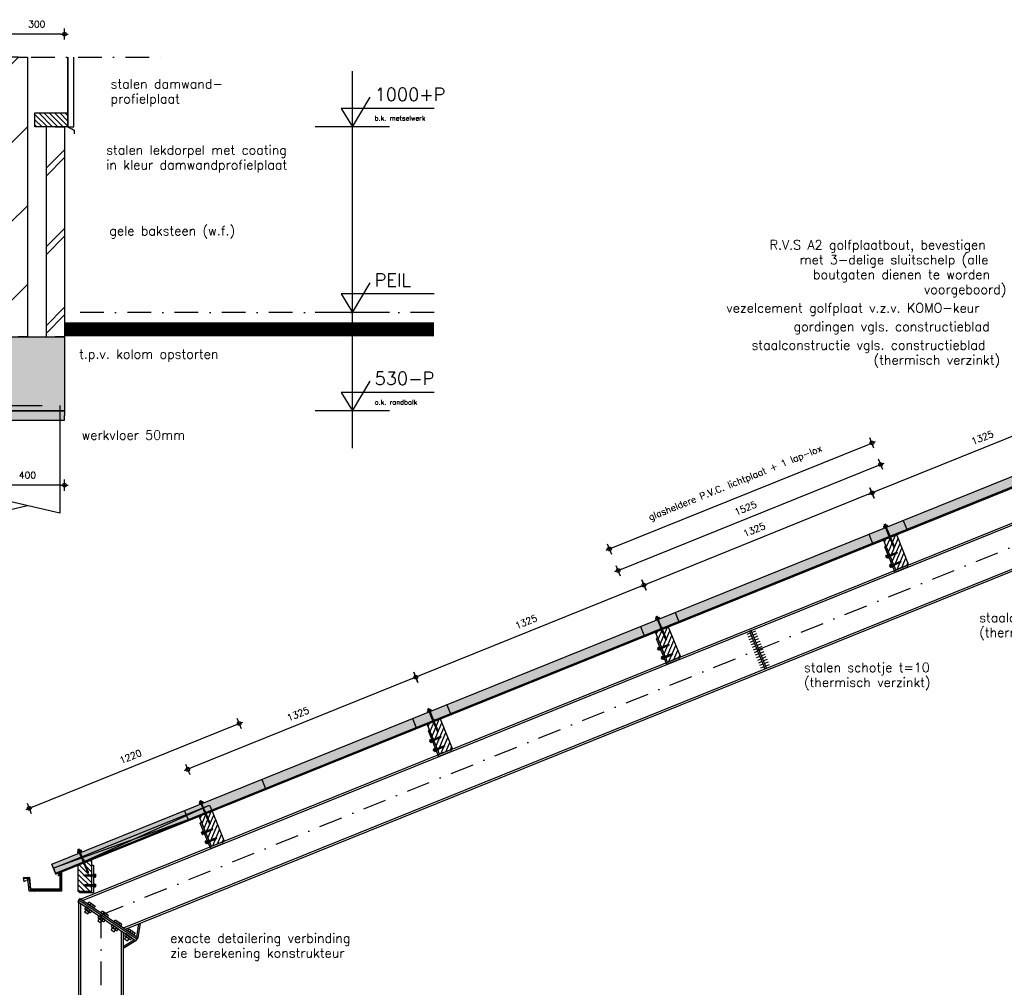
# Model space of a CAD drawing. Extents: x 0 to 38100, y 0 to 35640.
# Tile 3 of 42: x 3349 to 8652, y 5969 to 11181. Entities that reach past the tile are written whole.
import ezdxf
from ezdxf.enums import TextEntityAlignment as Align

# ---------------------------------------------------------------- set-up
doc = ezdxf.new("R2010")
doc.units = 0
doc.header["$LTSCALE"] = 20
doc.header["$PDMODE"] = 1
doc.header["$PDSIZE"] = -3
doc.linetypes.add('DASHDOT2', pattern=[12.7, 6.35, -3.175, 0, -3.175])
doc.linetypes.add('DASHED', pattern=[19.05, 12.7, -6.35])
doc.layers.get('0').update_dxf_attribs({"linetype": 'CONTINUOUS'})
doc.layers.get('DEFPOINTS').update_dxf_attribs({"linetype": 'CONTINUOUS'})
for name, color, linetype in [('A--A16--_F123-_SOLID', 27, 'CONTINUOUS'), ('A--A21--_F123-', 9, 'CONTINUOUS'), ('A--A27--_F123-_SOLID', 7, 'CONTINUOUS'), ('A--A28H-_F-2--', 9, 'CONTINUOUS'), ('A--L$1A-_AFBREEKLIJN', 1, 'DASHDOT2'), ('A--L16--', 7, 'CONTINUOUS'), ('A--L16--_F-23-', 7, 'CONTINUOUS'), ('A--L16--_F123-', 3, 'CONTINUOUS'), ('A--L17--', 7, 'CONTINUOUS'), ('A--L17--_F123-', 7, 'CONTINUOUS'), ('A--L21--', 7, 'CONTINUOUS'), ('A--L21--_F-2--', 7, 'CONTINUOUS'), ('A--L21--_F123-', 1, 'CONTINUOUS'), ('A--L27--', 7, 'CONTINUOUS'), ('A--L27--_F-23-', 2, 'CONTINUOUS'), ('A--L27--_F123-', 1, 'CONTINUOUS'), ('A--L28--', 7, 'CONTINUOUS'), ('A--L28--_F-23-', 7, 'CONTINUOUS'), ('A--L28H-_F-23-', 7, 'CONTINUOUS'), ('A--L28S-_F123-', 1, 'CONTINUOUS'), ('A--M$1A-_F123-_MAATV', 7, 'CONTINUOUS'), ('A--M$1A-_F123-_PEILM', 7, 'CONTINUOUS'), ('A--T$1A-_F123-_0_13MM', 8, 'CONTINUOUS'), ('A--T$1A-_F123-_0_18MM', 1, 'CONTINUOUS'), ('A--T$1A-_F123-_0_25MM', 2, 'CONTINUOUS'), ('A--T$1A-_F123-_0_35MM', 3, 'CONTINUOUS'), ('X--LR---_CP', 7, 'CONTINUOUS')]:
    doc.layers.add(name, color=color, linetype=linetype)
doc.styles.add('0_13', font='ROMANS.shx', dxfattribs={"height": 26})
doc.styles.add('0_25', font='ROMANS.shx', dxfattribs={"height": 50})
doc.styles.add('0_35', font='ROMANS.shx', dxfattribs={"height": 70})
doc.styles.add('ALFA-0_25', font='ROMANS')
doc.styles.add('MISO', font='ROMANS.shx')
doc.dimstyles.new('DLV18', dxfattribs={"dimscale": 20, "dimtxt": 1.8, "dimasz": 1, "dimexe": 0, "dimexo": 0, "dimgap": 0, "dimtad": 0, "dimdec": 0, "dimrnd": 1, "dimzin": 0, "dimtxsty": 'MISO', "dimblk1": '$DIMDLV', "dimblk2": '$DIMDLV', "dimsah": 1, "dimcen": 0, "dimse1": 1, "dimse2": 1, "dimclrd": 256, "dimclre": 256, "dimclrt": 1, "dimazin": 3, "dimtfac": 1, "dimtdec": 0, "dimtix": 1, "dimtmove": 0, "dimatfit": 3, "dimtvp": 1.5, "dimtolj": 1, "dimtzin": 0})

# ---------------------------------------------------------------- blocks, each defined once
blk = doc.blocks.new('QD28001-')
at = {"layer": 'A--L28--_F-23-', "color": 8, "linetype": 'CONTINUOUS'}
for p, q in [((-3.8, -0.3), (-3.4, 0)), ((-3.4, 0), (3.4, 0)), ((3.4, 0), (3.8, -0.3)), ((-5, -8.1), (-11, -9.7)), ((-11, -10.7), (-11, -9.7)), ((-11, -9.7), (11, -9.7)), ((11, -10.7), (-11, -10.7)), ((-5.5, -7.3), (-4.5, -6.1)), ((-5, -8.1), (-5.5, -7.3)), ((5.5, -7.3), (-5.5, -7.3)), ((5, -8.1), (-5, -8.1)), ((-3.8, -4.8), (-3.8, -0.3)), ((3.8, -4.8), (-3.8, -4.8)), ((3.8, -4.8), (-3.8, -4.8)), ((-2.5, -59), (-2.5, -15.2)), ((-1.9, -4.8), (-1.9, -0.3)), ((1.9, -4.8), (1.9, -0.3)), ((2.5, -59), (2.5, -15.2)), ((3.8, -0.3), (3.8, -4.8)), ((4.5, -6.1), (5.5, -7.3)), ((5, -8.1), (5.5, -7.3)), ((11, -9.7), (5, -8.1)), ((11, -10.7), (11, -9.7)), ((3.3, -89.4), (-3.2, -88)), ((3.3, -91.9), (-3.2, -90.6)), ((3.3, -94.5), (-3.2, -93.1)), ((3.3, -97), (-3.2, -95.7)), ((3.3, -99.6), (-3.2, -98.2)), ((3.3, -102.1), (-3.2, -100.7)), ((3.3, -104.7), (-3.2, -103.3)), ((3.3, -107.2), (-3.2, -105.8)), ((-2.5, -84.4), (-2.5, -67)), ((-2.5, -84.4), (-2.1, -86.8)), ((-2.1, -87.6), (-2.1, -86.8)), ((-2.1, -88.4), (-2.1, -90.2)), ((-2.1, -90.9), (-2.1, -92.7)), ((-2.1, -93.5), (-2.1, -95.3)), ((-2.1, -96), (-2.1, -97.8)), ((-2.1, -98.6), (-2.1, -100.4)), ((-2.1, -101.1), (-2.1, -102.9)), ((-2.1, -103.7), (-2.1, -105.5)), ((3.3, -86.8), (0.1, -86.2)), ((2.1, -89), (2.1, -87.2)), ((2.1, -89.7), (2.1, -91.6)), ((2.1, -92.3), (2.1, -94.1)), ((2.1, -94.8), (2.1, -96.7)), ((2.1, -97.4), (2.1, -99.2)), ((2.1, -99.9), (2.1, -101.8)), ((2.1, -102.5), (2.1, -104.3)), ((2.1, -105), (2.1, -106.9)), ((2.5, -84.4), (2.2, -86.3)), ((2.5, -84.4), (2.5, -67)), ((3.3, -109.8), (-3.2, -108.4)), ((3.3, -112.3), (-3.2, -110.9)), ((3.3, -114.9), (-3.2, -113.5)), ((3.3, -117.4), (-3.2, -116)), ((3.3, -120), (-3.2, -118.6)), ((-2.1, -106.2), (-2.1, -108)), ((-2.1, -108.8), (-2.1, -110.6)), ((-2.1, -111.3), (-2.1, -113.1)), ((-2.1, -113.9), (-2.1, -115.7)), ((-2.1, -116.4), (-2.1, -118.2)), ((-2.1, -118.9), (-2.1, -120.8)), ((3.3, -130.1), (-0.2, -129.4)), ((3.3, -127.5), (0.1, -126.9)), ((3.3, -132.6), (0.3, -132)), ((2.1, -107.6), (2.1, -109.4)), ((2.1, -110.1), (2.1, -111.9)), ((2.1, -112.7), (2.1, -114.5)), ((2.1, -115.2), (2.1, -117)), ((2.1, -117.8), (2.1, -119.6)), ((2.1, -120.3), (2.1, -127)), ((2.1, -120.3), (2.1, -122.1)), ((2.1, -127.9), (2.1, -129.7)), ((2.1, -130.4), (2.1, -132.3))]:
    blk.add_line(p, q, dxfattribs=at)
for points in [[(6.2, -6.1), (-6.2, -6.1), (-6.2, -4.8), (6.2, -4.8)], [(-2.1, -87.6), (3.3, -89.4), (2.1, -89.7), (-3.2, -88)], [(-2.1, -90.2), (3.3, -91.9), (2.1, -92.3), (-3.2, -90.6)], [(-2.1, -92.7), (3.3, -94.5), (2.1, -94.8), (-3.2, -93.1)], [(-2.1, -95.3), (3.3, -97), (2.1, -97.4), (-3.2, -95.7)], [(-2.1, -97.8), (3.3, -99.6), (2.1, -99.9), (-3.2, -98.2)], [(-2.1, -100.4), (3.3, -102.1), (2.1, -102.5), (-3.2, -100.7)], [(-2.1, -102.9), (3.3, -104.7), (2.1, -105), (-3.2, -103.3)], [(-2.1, -105.5), (3.3, -107.2), (2.1, -107.6), (-3.2, -105.8)], [(2.1, -87.2), (0.1, -86.2), (2.1, -86.3), (3.3, -86.8)], [(-2.1, -108), (3.3, -109.8), (2.1, -110.1), (-3.2, -108.4)], [(-2.1, -110.6), (3.3, -112.3), (2.1, -112.7), (-3.2, -110.9)], [(-2.1, -113.1), (3.3, -114.9), (2.1, -115.2), (-3.2, -113.5)], [(-2.1, -115.7), (3.3, -117.4), (2.1, -117.8), (-3.2, -116)], [(-2.1, -118.2), (3.3, -120), (2.1, -120.3), (-3.2, -118.6)], [(2.1, -127.9), (0.1, -126.9), (2.1, -127), (3.3, -127.5)]]:
    blk.add_lwpolyline(points, close=True, dxfattribs=at)
for points in [[(-2.5, -67), (-1.9, -63.3), (-1.9, -59), (-3.7, -59, 0.215905), (-2.5, -67, 0.240288)], [(2.5, -67), (1.9, -63.3), (1.9, -59), (3.7, -59, -0.215905), (2.5, -67, -0.240288)], [(-2.1, -126.5, -0.245375), (-1.3, -126.9, -0.082052), (-0.2, -129.2, -0.040501), (0.3, -131.9, -0.029739), (0.5, -135.6, -0.004166)]]:
    blk.add_lwpolyline(points, format="xyb", dxfattribs=at)
for points in [[(-2.1, -118.9), (-2.1, -128.3), (-3.2, -128.7), (-2.1, -129.1), (-2.1, -130.9), (-3.2, -131.3), (-2.1, -131.6), (-2.1, -134), (0, -136.1), (2.1, -134), (2.1, -133)], [(-0.3, -128.9), (3.3, -130.1), (2.1, -130.4), (-0.1, -129.7)], [(0.3, -131.7), (3.3, -132.6), (2.1, -133), (0.4, -132.4)]]:
    blk.add_lwpolyline(points, dxfattribs=at)
for centre, radius, start, end in [((-2.9, -1.6), 1.57, 52.1205, 127.8795), ((0, -5.8), 5.77, 70.5292, 109.4708), ((2.9, -1.6), 1.57, 52.1205, 127.8795), ((-5.9, -16.8), 6.13, 100.6396, 178.4291), ((0, -65.2), 50, 76.1169, 103.8831), ((5.8, -16.8), 6.13, 1.571, 79.361)]:
    blk.add_arc(centre, radius, start, end, dxfattribs=at)
at = {"layer": 'X--LR---_CP', "linetype": 'CONTINUOUS'}
blk.add_point((0, 0), dxfattribs=at)
blk = doc.blocks.new('QD28002-')
at = {"layer": 'A--L28--_F-23-', "color": 8, "linetype": 'CONTINUOUS'}
for p, q in [((-10.2, 0), (-10.2, 3)), ((10.3, 3), (-10.2, 3)), ((10.3, 0), (-10.2, 0)), ((-7.5, 10.5), (7.5, 10.5)), ((-7.5, 3), (-7.5, 10.5)), ((-3.8, 3), (-3.8, 10.5)), ((0, 15), (0, -54.5)), ((3.7, 3), (3.7, 10.5)), ((7.5, 3), (7.5, 10.5)), ((10.3, 0), (10.3, 3)), ((-1.9, 0), (-4.7, -1)), ((4.7, -2.2), (-4.7, -5.5)), ((4.7, -6.7), (-4.7, -10)), ((4.7, -11.2), (-4.7, -14.5)), ((4.7, -15.7), (-4.7, -19)), ((4.7, -20.2), (-4.7, -23.5)), ((4.7, -24.7), (-4.7, -28)), ((4.7, -29.2), (-4.7, -32.5)), ((4.7, -33.7), (-4.7, -37)), ((4.7, -38.2), (-4.7, -41.5)), ((4.7, -42.7), (-4.7, -46)), ((-3.2, 0), (-3.2, -46.3)), ((-3.2, -46.3), (-1.5, -50)), ((1.5, -50), (-1.5, -50)), ((3.2, -46.3), (1.5, -50)), ((3.2, 0), (3.2, -46.3))]:
    blk.add_line(p, q, dxfattribs=at)
for centre, major_axis, ratio, start_param, end_param in [((-5.6, 9), (-1.87, 0), 0.8, -3.141593, 0), ((0, 9), (-3.75, 0), 0.4, 3.141592, 6.283189), ((5.6, 9), (-1.87, 0), 0.8, -3.141593, 0)]:
    blk.add_ellipse(centre, major_axis=major_axis, ratio=ratio, start_param=start_param, end_param=end_param, dxfattribs=at)
at = {"layer": 'X--LR---_CP', "linetype": 'CONTINUOUS'}
blk.add_point((0, 0), dxfattribs=at)
blk = doc.blocks.new('*X7')
at = {"color": 0}
for p, q in [((16538.7, 19791.4), (16608.4, 19861.1)), ((16538.7, 19819.7), (16580.2, 19861.1)), ((16538.7, 19848), (16551.9, 19861.1)), ((16538.7, 19763.1), (16613.7, 19838.1)), ((16538.7, 19734.8), (16613.7, 19809.8)), ((16538.7, 19706.6), (16613.7, 19781.6)), ((16546.6, 19686.1), (16613.7, 19753.3)), ((16574.9, 19686.1), (16613.7, 19725)), ((16603.2, 19686.1), (16613.7, 19696.7))]:
    blk.add_line(p, q, dxfattribs=at)
blk = doc.blocks.new('QD28H46-')
at = {"layer": 'A--L28H-_F-23-', "color": 2}
blk.add_lwpolyline([(0, 0), (0, 175), (75, 175), (75, 0)], close=True, dxfattribs=at)
at = {"layer": 'X--LR---_CP'}
blk.add_point((0, 0), dxfattribs=at)
at = {"layer": 'A--A28H-_F-2--'}
blk.add_blockref('*X7', (-16538.7, -19686.1), dxfattribs=at)
blk = doc.blocks.new('QD20601-')
at = {"layer": 'A--L28--_F-23-', "color": 1, "linetype": 'CONTINUOUS'}
blk.add_lwpolyline([(-9, 141), (-9, -9), (66, -9), (66, 0), (0, 0), (0, 0), (0, 141)], close=True, dxfattribs=at)
at = {"layer": 'X--LR---_CP', "linetype": 'CONTINUOUS'}
blk.add_point((0, 0), dxfattribs=at)
blk = doc.blocks.new('QD28003-')
at = {"layer": 'X--LR---_CP', "linetype": 'CONTINUOUS'}
blk.add_point((0, 0), dxfattribs=at)
at = {"layer": 'A--L28--', "color": 1, "linetype": 'CONTINUOUS'}
for name, p in [('QD28001-', (0, 74.1)), ('QD28H46-', (-37.5, -175)), ('QD20601-', (-37.5, -175))]:
    blk.add_blockref(name, p, dxfattribs=at)
at = {"layer": 'A--L28--', "color": 1, "linetype": 'CONTINUOUS', "rotation": 90}
for p in [(-46.5, -91), (-46.5, -144.3)]:
    blk.add_blockref('QD28002-', p, dxfattribs=at)
blk = doc.blocks.new('QD28H46A')
at = {"layer": 'A--A28H-_F-2--', "linetype": 'CONTINUOUS'}
h = blk.add_hatch(dxfattribs=at)
h.set_pattern_fill('ALFALINE', color=256, scale=20, style=0, pattern_type=2)
h.set_pattern_definition([(45, (-28800.83, -45005.233), (-14.1421356, 14.1421356), [])])
h.paths.add_polyline_path([(0, 0), (0, 175), (75, 144.7), (75, 0)])
at = {"layer": 'A--L28H-_F-23-', "color": 2}
blk.add_lwpolyline([(0, 0), (0, 175), (75, 144.7), (75, 0)], close=True, dxfattribs=at)
at = {"layer": 'X--LR---_CP'}
blk.add_point((0, 0), dxfattribs=at)
blk = doc.blocks.new('QD28007-')
at = {"layer": 'X--LR---_CP'}
blk.add_point((0, 0), dxfattribs=at)
at = {"layer": 'A--L28--', "color": 1, "linetype": 'CONTINUOUS'}
for name, p, rotation in [('QD28001-', (-3.7, 81.4), 338), ('QD28002-', (-84, -60.7), 90), ('QD28002-', (-84, -114), 90)]:
    blk.add_blockref(name, p, dxfattribs=dict(at, rotation=rotation))
at = {"layer": 'A--L28--'}
blk.add_blockref('QD28H46A', (-75, -144.7), dxfattribs=at)
at = {"layer": 'A--L28--', "color": 1, "linetype": 'CONTINUOUS'}
blk.add_blockref('QD20601-', (-75, -144.7), dxfattribs=at)
blk = doc.blocks.new('$DIMDLV')
at = {"color": 0}
for p, q in [((-1, 0), (1, 0)), ((0, -1.5), (0, 1.5))]:
    blk.add_line(p, q, dxfattribs=at)
blk.add_circle((0, 0), 0.5, dxfattribs=at)
blk = doc.blocks.new('*D132')
at = {"layer": 'A--M$1A-_F123-_MAATV'}
blk.add_line((6692.4, 8128), (5500.9, 7646.6), dxfattribs=at)
at = {"layer": 'DEFPOINTS', "color": 0}
for p in [(6807.4, 7896.7), (5482.4, 7639.1), (5578.9, 7400.4)]:
    blk.add_point(p, dxfattribs=at)
at = {"layer": 'A--M$1A-_F123-_MAATV', "xscale": 20, "yscale": 20, "zscale": 20}
for p, rotation in [((6710.9, 8135.5), 22.00000000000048), ((5482.4, 7639.1), 202.0000000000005)]:
    blk.add_blockref('$DIMDLV', p, dxfattribs=dict(at, rotation=rotation))
at = {"layer": 'A--M$1A-_F123-_MAATV', "color": 1, "insert": (6076.4, 7937.4), "char_height": 36, "attachment_point": 5, "rotation": 22, "style": 'MISO'}
blk.add_mtext('\\A1;1325', dxfattribs=at)
blk = doc.blocks.new('*D134')
at = {"layer": 'A--M$1A-_F123-_MAATV'}
blk.add_line((3419, 6940.3), (4513, 7382.3), dxfattribs=at)
at = {"layer": 'DEFPOINTS', "color": 0}
for p in [(4531.6, 7389.8), (4653.3, 7088.5), (3522.2, 6631.4)]:
    blk.add_point(p, dxfattribs=at)
at = {"layer": 'A--M$1A-_F123-_MAATV', "xscale": 20, "yscale": 20, "zscale": 20}
for p, rotation in [((4531.6, 7389.8), 21.99999999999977), ((3400.4, 6932.8), 201.9999999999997)]:
    blk.add_blockref('$DIMDLV', p, dxfattribs=dict(at, rotation=rotation))
at = {"layer": 'A--M$1A-_F123-_MAATV', "color": 1, "insert": (3945.8, 7211.4), "char_height": 36, "attachment_point": 5, "rotation": 22, "style": 'MISO'}
blk.add_mtext('\\A1;1220', dxfattribs=at)
blk = doc.blocks.new('QD27102-')
at = {"layer": 'A--L27--_F-23-', "color": 2, "linetype": 'CONTINUOUS'}
for points in [[(0, 0), (0, -99), (175, -99), (181, -32.5), (175, -32), (169, -93), (6, -93), (6, -34)], [(10, -10), (10, -90), (165, -90), (170.87, -26.41), (206, -28), (203, -47), (189, -40)]]:
    blk.add_lwpolyline(points, dxfattribs=at)
for points in [[(6, -34), (6, 0), (7.73, 1), (17.73, -16.32), (16, -17.32), (8, -3.5), (8, -34)], [(180.14, -46.91), (182, -27), (201.91, -28.86), (201.63, -31.85), (184.71, -30.27), (183.13, -47.19)]]:
    blk.add_lwpolyline(points, close=True, dxfattribs=at)
at = {"layer": 'X--LR---_CP'}
blk.add_point((0, 0), dxfattribs=at)
blk = doc.blocks.new('*D133')
at = {"layer": 'A--M$1A-_F123-_MAATV'}
blk.add_line((5463.9, 7631.6), (4272.4, 7150.3), dxfattribs=at)
at = {"layer": 'DEFPOINTS', "color": 0}
for p in [(5578.9, 7400.4), (4253.9, 7142.8), (4350.3, 6904)]:
    blk.add_point(p, dxfattribs=at)
at = {"layer": 'A--M$1A-_F123-_MAATV', "xscale": 20, "yscale": 20, "zscale": 20}
for p, rotation in [((5482.4, 7639.1), 22.00000000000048), ((4253.9, 7142.8), 202.0000000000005)]:
    blk.add_blockref('$DIMDLV', p, dxfattribs=dict(at, rotation=rotation))
at = {"layer": 'A--M$1A-_F123-_MAATV', "color": 1, "insert": (4847.9, 7441), "char_height": 36, "attachment_point": 5, "rotation": 22, "style": 'MISO'}
blk.add_mtext('\\A1;1325', dxfattribs=at)
blk = doc.blocks.new('*D136')
at = {"layer": 'A--M$1A-_F123-_MAATV'}
blk.add_line((6589.9, 8221.4), (7966.8, 8777.7), dxfattribs=at)
at = {"layer": 'DEFPOINTS', "color": 0}
for p in [(7985.3, 8785.2), (8107.1, 8483.9), (6693.1, 7912.6)]:
    blk.add_point(p, dxfattribs=at)
at = {"layer": 'A--M$1A-_F123-_MAATV', "xscale": 20, "yscale": 20, "zscale": 20}
for p, rotation in [((7985.3, 8785.2), 22.00000000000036), ((6571.4, 8213.9), 202.0000000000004)]:
    blk.add_blockref('$DIMDLV', p, dxfattribs=dict(at, rotation=rotation))
at = {"layer": 'A--M$1A-_F123-_MAATV', "color": 1, "insert": (7258.1, 8549.6), "char_height": 36, "attachment_point": 5, "rotation": 22, "style": 'MISO'}
blk.add_mtext('\\A1;1525', dxfattribs=at)
blk = doc.blocks.new('*D131')
at = {"layer": 'A--M$1A-_F123-_MAATV'}
blk.add_line((7920.9, 8624.4), (6729.5, 8143), dxfattribs=at)
at = {"layer": 'DEFPOINTS', "color": 0}
for p in [(8035.9, 8393.1), (6710.9, 8135.5), (6807.4, 7896.7)]:
    blk.add_point(p, dxfattribs=at)
at = {"layer": 'A--M$1A-_F123-_MAATV', "xscale": 20, "yscale": 20, "zscale": 20}
for p, rotation in [((7939.4, 8631.8), 22.00000000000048), ((6710.9, 8135.5), 202.0000000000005)]:
    blk.add_blockref('$DIMDLV', p, dxfattribs=dict(at, rotation=rotation))
at = {"layer": 'A--M$1A-_F123-_MAATV', "color": 1, "insert": (7305, 8433.7), "char_height": 36, "attachment_point": 5, "rotation": 22, "style": 'MISO'}
blk.add_mtext('\\A1;1325', dxfattribs=at)
blk = doc.blocks.new('*D130')
at = {"layer": 'A--M$1A-_F123-_MAATV'}
blk.add_line((9149.4, 9120.7), (7958, 8639.3), dxfattribs=at)
at = {"layer": 'DEFPOINTS', "color": 0}
for p in [(9264.4, 8889.4), (7939.4, 8631.8), (8035.9, 8393.1)]:
    blk.add_point(p, dxfattribs=at)
at = {"layer": 'A--M$1A-_F123-_MAATV', "xscale": 20, "yscale": 20, "zscale": 20}
for p, rotation in [((9168, 9128.2), 22.00000000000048), ((7939.4, 8631.8), 202.0000000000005)]:
    blk.add_blockref('$DIMDLV', p, dxfattribs=dict(at, rotation=rotation))
at = {"layer": 'A--M$1A-_F123-_MAATV', "color": 1, "insert": (8533.5, 8930.1), "char_height": 36, "attachment_point": 5, "rotation": 22, "style": 'MISO'}
blk.add_mtext('\\A1;1325', dxfattribs=at)
blk = doc.blocks.new('*D276')
at = {"layer": 'A--M$1A-_F123-_MAATV'}
blk.add_line((3570.8, 11103.6), (3310.8, 11103.6), dxfattribs=at)
at = {"layer": 'DEFPOINTS', "color": 0}
for p in [(3290.8, 11103.6), (3290.8, 9473.6), (3590.8, 9473.6)]:
    blk.add_point(p, dxfattribs=at)
at = {"layer": 'A--M$1A-_F123-_MAATV', "xscale": 20, "yscale": 20, "zscale": 20, "rotation": 180}
blk.add_blockref('$DIMDLV', (3290.8, 11103.6), dxfattribs=at)
at = {"layer": 'A--M$1A-_F123-_MAATV', "xscale": 20, "yscale": 20, "zscale": 20}
blk.add_blockref('$DIMDLV', (3590.8, 11103.6), dxfattribs=at)
at = {"layer": 'A--M$1A-_F123-_MAATV', "color": 1, "insert": (3440.8, 11157.6), "char_height": 36, "attachment_point": 5, "style": 'MISO'}
blk.add_mtext('\\A1;300', dxfattribs=at)
blk = doc.blocks.new('*U287')
at = {"layer": 'A--A21--_F123-', "linetype": 'CONTINUOUS'}
for p, q in [((-50, -51), (1, 0)), ((-50, -475.3), (50, -375.3)), ((-50, -899.5), (50, -799.5)), ((-50, -1323.8), (50, -1223.8))]:
    blk.add_line(p, q, dxfattribs=at)
blk = doc.blocks.new('*U279')
at = {"layer": 'A--L21--_F-2--', "color": 3, "linetype": 'CONTINUOUS'}
for points in [[(0, 0), (-50, 0), (-50, -1505), (0, -1505)], [(0, 0), (50, 0), (50, -1505), (0, -1505)]]:
    blk.add_lwpolyline(points, dxfattribs=at)
at = {"layer": 'A--A21--_F123-'}
blk.add_blockref('*U287', (0, 0), dxfattribs=at)
blk = doc.blocks.new('*U286')
at = {"layer": 'A--A21--_F123-', "linetype": 'CONTINUOUS'}
for p, q in [((-50, -222.8), (50, -122.8)), ((-50, -265.2), (50, -165.2)), ((-50, -646.8), (50, -546.8)), ((-50, -689.2), (50, -589.2)), ((-50, -1070.8), (50, -970.8)), ((-50, -1113.2), (50, -1013.2))]:
    blk.add_line(p, q, dxfattribs=at)
blk = doc.blocks.new('*U280')
at = {"layer": 'A--L21--_F-2--', "color": 3, "linetype": 'CONTINUOUS'}
for points in [[(0, 0), (-50, 0), (-50, -1130), (0, -1130)], [(0, 0), (50, 0), (50, -1130), (0, -1130)]]:
    blk.add_lwpolyline(points, dxfattribs=at)
at = {"layer": 'A--A21--_F123-'}
blk.add_blockref('*U286', (0, 0), dxfattribs=at)
blk = doc.blocks.new('*U281')
at = {"layer": 'A--A16--_F123-_SOLID', "color": 11}
for points in [[(0, 0), (0, 25), (400, 0), (400, 25)], [(400, 0), (400, -25), (0, 0), (0, -25)]]:
    blk.add_solid(points, dxfattribs=at)
at = {"layer": 'A--L16--_F-23-', "color": 3, "linetype": 'CONTINUOUS'}
for points in [[(0, 0), (0, 25), (400, 25), (400, 0)], [(0, 0), (0, -25), (400, -25), (400, 0)]]:
    blk.add_lwpolyline(points, dxfattribs=at)
blk = doc.blocks.new('*D277')
at = {"layer": 'A--M$1A-_F123-_MAATV'}
blk.add_line((3570.8, 8673.6), (3210.8, 8673.6), dxfattribs=at)
at = {"layer": 'DEFPOINTS', "color": 0}
for p in [(3190.8, 9073.6), (3590.8, 9073.6), (3190.8, 8673.6)]:
    blk.add_point(p, dxfattribs=at)
at = {"layer": 'A--M$1A-_F123-_MAATV', "xscale": 20, "yscale": 20, "zscale": 20, "rotation": 180}
blk.add_blockref('$DIMDLV', (3190.8, 8673.6), dxfattribs=at)
at = {"layer": 'A--M$1A-_F123-_MAATV', "xscale": 20, "yscale": 20, "zscale": 20}
blk.add_blockref('$DIMDLV', (3590.8, 8673.6), dxfattribs=at)
at = {"layer": 'A--M$1A-_F123-_MAATV', "color": 1, "insert": (3390.8, 8727.6), "char_height": 36, "attachment_point": 5, "style": 'MISO'}
blk.add_mtext('\\A1;400', dxfattribs=at)
blk = doc.blocks.new('Q010075-')
at = {"layer": 'A--L17--_F123-', "color": 1, "linetype": 'DASHED'}
blk.add_lwpolyline([(-175, 0), (-175, 80), (175, 80), (175, 0)], dxfattribs=at)
at = {"layer": 'A--L17--_F123-', "color": 1, "linetype": 'CONTINUOUS'}
for points in [[(175, 0), (175, -500), (-175, -420)], [(-175, 0), (-175, -500), (0, -460)]]:
    blk.add_lwpolyline(points, dxfattribs=at)
at = {"layer": 'X--LR---_CP'}
for p in [(-175, 0), (-175, 0), (175, 0)]:
    blk.add_point(p, dxfattribs=at)
blk = doc.blocks.new('OO-PM-02')
at = {"layer": 'A--M$1A-_F123-_PEILM', "color": 1}
blk.add_line((10, 0), (-10, 0), dxfattribs=at)
at = {"layer": 'A--M$1A-_F123-_PEILM', "color": 2}
blk.add_lwpolyline([(22, 5), (-3, 5), (0, 0), (4.8, 8)], dxfattribs=at)
at = {"layer": 'A--T$1A-_F123-_0_13MM', "color": 8, "style": '0_13', "flags": 1}
blk.add_attdef('NULPUNT', text='', height=0.5, rotation=59.0362, dxfattribs=at).set_placement((2.4, 4), align=Align.BOTTOM_RIGHT)
at = {"layer": 'A--T$1A-_F123-_0_13MM', "color": 8, "style": '0_13'}
blk.add_attdef('BIJSCHRIFT', (6, 1.7), '', height=1.3, dxfattribs=at)
at = {"layer": 'A--T$1A-_F123-_0_35MM', "color": 3, "style": '0_35'}
blk.add_attdef('PEIL', (6, 7), '', height=3.5, dxfattribs=at)
blk = doc.blocks.new('OO-PM-01')
at = {"layer": 'A--M$1A-_F123-_PEILM', "color": 1}
blk.add_line((10, 0), (-10, 0), dxfattribs=at)
at = {"layer": 'A--M$1A-_F123-_PEILM', "color": 2}
blk.add_lwpolyline([(22, 5), (-3, 5), (0, 0), (4.8, 8)], dxfattribs=at)
at = {"layer": 'A--T$1A-_F123-_0_13MM', "color": 8, "style": '0_13', "flags": 1}
blk.add_attdef('NULPUNT', text='', height=0.5, rotation=59.0362, dxfattribs=at).set_placement((2.4, 4), align=Align.BOTTOM_RIGHT)
at = {"layer": 'A--T$1A-_F123-_0_13MM', "color": 8, "style": '0_13'}
blk.add_attdef('BIJSCHRIFT', (6, 1.7), '', height=1.3, dxfattribs=at)
at = {"layer": 'A--T$1A-_F123-_0_35MM', "color": 3, "style": '0_35'}
blk.add_text('PEIL', height=3.5, dxfattribs=at).set_placement((6, 7))
blk = doc.blocks.new('*D334')
at = {"layer": 'A--M$1A-_F123-_MAATV'}
blk.add_line((6543.1, 8337.3), (7920, 8893.6), dxfattribs=at)
at = {"layer": 'DEFPOINTS', "color": 0}
for p in [(7938.5, 8901.1), (8107.1, 8483.9), (6693.1, 7912.6)]:
    blk.add_point(p, dxfattribs=at)
at = {"layer": 'A--M$1A-_F123-_MAATV', "xscale": 20, "yscale": 20, "zscale": 20}
for p, rotation in [((7938.5, 8901.1), 22.00000000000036), ((6524.6, 8329.8), 202.0000000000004)]:
    blk.add_blockref('$DIMDLV', p, dxfattribs=dict(at, rotation=rotation))
at = {"layer": 'A--M$1A-_F123-_MAATV', "color": 1, "insert": (7204.6, 8682.2), "char_height": 36, "attachment_point": 5, "rotation": 22, "style": 'MISO'}
blk.add_mtext('\\A1;glasheldere P.V.C. lichtplaat + 1 lap-lox', dxfattribs=at)

msp = doc.modelspace()

# ---------------------------------------------------------------- hatches: boundary and pattern name
at = {"layer": 'A--A16--_F123-_SOLID'}
msp.add_hatch(color=256, dxfattribs=at).paths.add_polyline_path([(3590.8, 9073.6), (3190.8, 9073.6), (3190.8, 9473.6), (3590.8, 9473.6)])

# ---------------------------------------------------------------- linework, layer by layer
at = {"color": 3}
msp.add_lwpolyline([(3605.8, 10641.6), (3605.8, 10603.6), (3641.6, 10585.6), (3641.6, 10566.6)], dxfattribs=at)
at = {"layer": 'A--A27--_F123-_SOLID', "color": 16, "linetype": 'CONTINUOUS'}
for points in [[(11626.3, 9850.7), (11607.2, 9898), (7940.7, 8361.7), (7921.6, 8408.9)], [(6712.2, 7865.3), (6693.1, 7912.6), (3541.3, 6584.2), (3522.2, 6631.4)]]:
    msp.add_solid(points, dxfattribs=at)
at = {"layer": 'A--A27--_F123-_SOLID', "color": 7, "linetype": 'CONTINUOUS'}
for points in [[(11628.7, 9844.7), (11626.3, 9850.7), (7943.2, 8355.6), (7940.7, 8361.7)], [(6714.7, 7859.3), (6712.2, 7865.3), (3543.7, 6578.1), (3541.3, 6584.2)]]:
    msp.add_solid(points, dxfattribs=at)
at = {"layer": 'A--A27--_F123-_SOLID', "color": 11, "linetype": 'CONTINUOUS'}
msp.add_solid([(6714.7, 7859.3), (6693.1, 7912.6), (7943.2, 8355.6), (7921.6, 8408.9)], dxfattribs=at)
at = {"layer": 'A--L$1A-_AFBREEKLIJN'}
msp.add_line((2902.3, 10978.6), (4140.8, 10978.6), dxfattribs=at)
at = {"layer": 'A--L16--_F123-'}
msp.add_lwpolyline([(3590.8, 9073.6), (3190.8, 9073.6), (3190.8, 9473.6), (3590.8, 9473.6)], close=True, dxfattribs=at)
at = {"layer": 'A--L21--_F123-', "color": 8, "linetype": 'CONTINUOUS'}
msp.add_line((3610.8, 10603.6), (3610.8, 10978.6), dxfattribs=at)
at = {"layer": 'A--L21--_F123-', "color": 1, "linetype": 'CONTINUOUS'}
msp.add_lwpolyline([(3605.8, 10978.6), (3605.8, 10603.6), (3640.8, 10603.6), (3640.8, 10978.6)], dxfattribs=at)
at = {"layer": 'A--L27--_F123-', "color": 8, "linetype": 'CONTINUOUS'}
for p, q in [((3541.3, 6584.2), (14268.8, 10918.4)), ((3543.7, 6578.1), (14271.2, 10912.3))]:
    msp.add_line(p, q, dxfattribs=at)
at = {"layer": 'A--L27--_F123-', "color": 1, "linetype": 'CONTINUOUS'}
for p, q in [((3522.2, 6631.4), (13977.7, 10855.8)), ((8107.1, 8483.9), (8128.6, 8430.6)), ((7921.6, 8408.9), (7943.2, 8355.6)), ((6878.6, 7987.5), (6900.1, 7934.2)), ((6693.1, 7912.6), (6714.7, 7859.3)), ((5650, 7491.2), (5671.6, 7437.8)), ((5464.6, 7416.2), (5486.1, 7362.9)), ((4653.3, 7088.5), (4674.9, 7035.1)), ((4236.1, 6919.9), (4257.6, 6866.6)), ((3543.7, 6578.1), (3522.2, 6631.4))]:
    msp.add_line(p, q, dxfattribs=at)
at = {"layer": 'A--L27--_F123-', "color": 7, "linetype": 'CONTINUOUS'}
msp.add_lwpolyline([(3543.7, 6578.1), (3530.6, 6610.6), (4372, 6950.5), (4385.1, 6918.1), (3530.6, 6610.6), (3543.7, 6578.1), (4372, 6950.5), (4385.1, 6918.1), (3543.7, 6578.1)], close=True, dxfattribs=at)
at = {"layer": 'A--L28S-_F123-', "color": 1}
for p, q in [((3667.9, 6439.6), (11017.9, 9409.2)), ((3688, 6437.1), (11007.9, 9394.6)), ((3908.4, 6288.5), (11007.9, 9156.9)), ((3918.2, 6281.9), (11007.9, 9146.3)), ((3672.6, 6447.5), (3661.5, 6430.9)), ((3661.5, 6430.9), (3975.3, 6219.2)), ((3667, 6439.2), (3980.9, 6227.5)), ((3667.9, 3478.9), (3667.9, 6439.6)), ((3672.6, 6447.5), (3986.5, 6235.8)), ((3677.7, 3478.9), (3677.7, 6419.9)), ((3979.2, 6240.7), (3990.5, 6311.1)), ((3986.5, 6235.8), (3999.2, 6314.6)), ((3898.1, 3478.9), (3898.1, 6271.3)), ((3907.9, 3478.9), (3907.9, 6264.7)), ((3968, 6224.1), (3907, 6187.3)), ((3975.3, 6219.2), (3907, 6178)), ((3975.3, 6219.2), (3986.5, 6235.8))]:
    msp.add_line(p, q, dxfattribs=at)
at = {"layer": 'A--L28S-_F123-', "color": 8, "linetype": 'DASHDOT2'}
for p, q in [((3787.9, 6358.6), (11017.9, 9279.8)), ((3787.9, 3438.9), (3787.9, 6358.6))]:
    msp.add_line(p, q, dxfattribs=at)
at = {"layer": 'A--L28S-_F123-', "color": 8}
for p, q in [((7283.8, 7876), (7265.3, 7868.5)), ((7289.5, 7862.1), (7270.9, 7854.6)), ((7295.1, 7848.2), (7276.6, 7840.7)), ((7311.6, 7887.3), (7293.1, 7879.7)), ((7317.2, 7873.4), (7298.7, 7865.8)), ((7322.9, 7859.5), (7304.4, 7852)), ((7300.7, 7834.3), (7282.2, 7826.8)), ((7306.4, 7820.4), (7287.9, 7812.9)), ((7312, 7806.5), (7293.5, 7799)), ((7328.5, 7845.6), (7310, 7838.1)), ((7334.2, 7831.7), (7315.7, 7824.2)), ((7339.8, 7817.8), (7321.3, 7810.3)), ((7345.5, 7803.9), (7326.9, 7796.4)), ((7317.7, 7792.6), (7299.1, 7785.1)), ((7323.3, 7778.7), (7304.8, 7771.2)), ((7329, 7764.8), (7310.4, 7757.3)), ((7334.6, 7750.9), (7316.1, 7743.4)), ((7351.1, 7790), (7332.6, 7782.5)), ((7356.8, 7776.1), (7338.2, 7768.6)), ((7362.4, 7762.2), (7343.9, 7754.7)), ((7368.1, 7748.3), (7349.5, 7740.8)), ((7340.3, 7737), (7321.7, 7729.5)), ((7345.9, 7723.1), (7327.4, 7715.6)), ((7351.5, 7709.2), (7333, 7701.7)), ((7357.2, 7695.3), (7338.7, 7687.8)), ((7373.7, 7734.4), (7355.2, 7726.9)), ((7379.3, 7720.5), (7360.8, 7713)), ((7385, 7706.6), (7366.5, 7699.1)), ((3731.8, 6419.9), (3726.1, 6411.4)), ((3709.3, 6386.4), (3714.9, 6394.9)), ((3722, 6377.8), (3727.7, 6386.3)), ((3744.5, 6411.3), (3738.9, 6402.8)), ((3803, 6371.9), (3797.3, 6363.4)), ((3815.7, 6363.2), (3810, 6354.8)), ((3780.4, 6338.4), (3786.1, 6346.9)), ((3793.2, 6329.8), (3798.8, 6338.3)), ((3874.1, 6323.8), (3868.4, 6315.4)), ((3886.9, 6315.2), (3881.2, 6306.8)), ((3851.6, 6290.4), (3857.3, 6298.9)), ((3864.3, 6281.8), (3870, 6290.3)), ((3946.9, 6274.8), (3941.2, 6266.4)), ((3959.6, 6266.2), (3954, 6257.8)), ((3924.3, 6241.4), (3930, 6249.8)), ((3937.1, 6232.8), (3942.8, 6241.2))]:
    msp.add_line(p, q, dxfattribs=at)
at = {"layer": 'A--L28S-_F123-', "color": 1}
msp.add_lwpolyline([(7288.2, 7891.7), (7279, 7887.9), (7362, 7683.8), (7371.3, 7687.6)], close=True, dxfattribs=at)
at = {"layer": 'A--L28S-_F123-', "color": 8}
for points in [[(3715.9, 6418.3), (3721.6, 6426.7), (3725.3, 6426.7), (3730.4, 6423.3), (3731.8, 6419.9), (3735.5, 6419.8), (3743.1, 6414.7), (3744.5, 6411.3), (3748.2, 6411.2), (3753.3, 6407.8), (3754.7, 6404.4), (3749.1, 6396)], [(3715.3, 6363.7), (3722.8, 6374.9), (3706.2, 6386), (3698.7, 6374.9)], [(3704.7, 6401.7), (3699.1, 6393.3), (3700.5, 6389.9), (3705.6, 6386.5), (3709.3, 6386.4), (3710.7, 6383), (3718.3, 6377.9), (3722, 6377.8), (3723.4, 6374.4), (3728.5, 6371), (3732.2, 6371), (3737.9, 6379.4)], [(3787.1, 6370.3), (3792.7, 6378.7), (3796.4, 6378.7), (3801.5, 6375.3), (3803, 6371.9), (3806.6, 6371.8), (3814.3, 6366.6), (3815.7, 6363.2), (3819.4, 6363.2), (3824.5, 6359.8), (3825.9, 6356.4), (3820.2, 6348)], [(3786.4, 6315.7), (3793.9, 6326.9), (3777.4, 6338), (3769.9, 6326.9)], [(3775.9, 6353.7), (3770.2, 6345.3), (3771.6, 6341.9), (3776.7, 6338.5), (3780.4, 6338.4), (3781.8, 6335), (3789.5, 6329.9), (3793.2, 6329.8), (3794.6, 6326.4), (3799.7, 6323), (3803.4, 6323), (3809.1, 6331.4)], [(3858.2, 6322.3), (3863.9, 6330.7), (3867.6, 6330.7), (3872.7, 6327.3), (3874.1, 6323.8), (3877.8, 6323.8), (3885.5, 6318.6), (3886.9, 6315.2), (3890.6, 6315.2), (3895.7, 6311.8), (3897.1, 6308.4), (3891.4, 6300)], [(3857.6, 6267.7), (3865.1, 6278.9), (3848.5, 6290), (3841, 6278.9)], [(3847.1, 6305.7), (3841.4, 6297.3), (3842.8, 6293.9), (3847.9, 6290.5), (3851.6, 6290.4), (3853, 6287), (3860.7, 6281.9), (3864.3, 6281.8), (3865.8, 6278.4), (3870.9, 6275), (3874.5, 6275), (3880.2, 6283.4)], [(3931, 6273.2), (3936.7, 6281.7), (3940.4, 6281.6), (3945.5, 6278.2), (3946.9, 6274.8), (3950.6, 6274.7), (3958.2, 6269.6), (3959.6, 6266.2), (3963.3, 6266.1), (3968.4, 6262.7), (3969.8, 6259.3), (3964.2, 6250.9)], [(3930.4, 6218.6), (3937.9, 6229.8), (3921.3, 6241), (3913.8, 6229.8)], [(3919.8, 6256.7), (3914.1, 6248.2), (3915.6, 6244.8), (3920.7, 6241.4), (3924.3, 6241.4), (3925.8, 6238), (3933.4, 6232.8), (3937.1, 6232.8), (3938.5, 6229.4), (3943.6, 6225.9), (3947.3, 6225.9), (3953, 6234.3)]]:
    msp.add_lwpolyline(points, close=True, dxfattribs=at)
for points in [[(3730.4, 6423.3), (3735.5, 6419.8)], [(3705.6, 6386.5), (3710.7, 6383)], [(3718.3, 6377.9), (3723.4, 6374.4)], [(3743.1, 6414.7), (3748.2, 6411.2)], [(3801.5, 6375.3), (3806.6, 6371.8)], [(3814.3, 6366.6), (3819.4, 6363.2)], [(3776.7, 6338.5), (3781.8, 6335)], [(3789.5, 6329.9), (3794.6, 6326.4)], [(3872.7, 6327.3), (3877.8, 6323.8)], [(3885.5, 6318.6), (3890.6, 6315.2)], [(3847.9, 6290.5), (3853, 6287)], [(3860.7, 6281.9), (3865.8, 6278.4)], [(3945.5, 6278.2), (3950.6, 6274.7)], [(3958.2, 6269.6), (3963.3, 6266.1)], [(3920.7, 6241.4), (3925.8, 6238)], [(3933.4, 6232.8), (3938.5, 6229.4)]]:
    msp.add_lwpolyline(points, dxfattribs=at)
at = {"layer": 'A--M$1A-_F123-_MAATV', "color": 8, "linetype": 'DASHDOT2'}
msp.add_line((5580.8, 9603.6), (3590.8, 9603.6), dxfattribs=at)
at = {"layer": 'A--M$1A-_F123-_MAATV', "color": 1, "const_width": 75}
msp.add_lwpolyline([(3590.8, 9513.6), (5580.8, 9513.6)], dxfattribs=at)
at = {"layer": 'A--M$1A-_F123-_PEILM', "color": 1, "linetype": 'CONTINUOUS'}
msp.add_line((5140.8, 8873.6), (5140.8, 10903.6), dxfattribs=at)
at = {"layer": 'A--T$1A-_F123-_0_18MM', "linetype": 'CONTINUOUS'}
for points in [[(3590.8, 10038, 0, 13.3, 0), (3629.5, 10038, 0, 0, 0), (3695.2, 10038, 0, 0, 0), (3810.4, 10038, 0, 0, 0)], [(3548.6, 9491.9, 0, 13.3, 0), (3565.8, 9455.8, 0, 0, 0), (3603.3, 9374.1, 0, 0, 0), (3660.9, 9374.1, 0, 0, 0)], [(3485, 9023.6, 0, 13.3, 0), (3513.5, 8992.8, 0, 0, 0), (3562, 8937.4, 0, 0, 0), (3677.2, 8937.4, 0, 0, 0)], [(8357, 8075.2, 0, 13.3, 0), (8374.3, 8039.2, 0, 0, 0), (8415.8, 7954.3, 0, 0, 0), (8512.5, 7954.3, 0, 0, 0)], [(7366.7, 7685.7, 0, 13.3, 0), (7405.4, 7685.7, 0, 0, 0), (7451.7, 7685.7, 0, 0, 0), (7568.9, 7685.7, 0, 0, 0)], [(3945.3, 6778.1, 0, 13, 0), (3918.7, 6809.4, 0, 0, 0), (3645.5, 7130.9, 0, 0, 0), (3562.3, 7130.9, 0, 0, 0)], [(3432.1, 6487.5, 0, 13.3, 0), (3411.5, 6449.8, 0, 0, 0), (3382.8, 6403, 0, 0, 0), (3322.9, 6403, 0, 0, 0)]]:
    msp.add_lwpolyline(points, format="xyseb", dxfattribs=at)
at = {"layer": 'A--T$1A-_F123-_0_25MM', "color": 1, "linetype": 'CONTINUOUS'}
for points in [[(3640.8, 10828.9, 0, 13, 0), (3679.1, 10828.9, 0, 0, 0), (3679.1, 10828.9, 0, 0, 0), (3809.8, 10828.9, 0, 0, 0)], [(3633.1, 10589.8, 0, 13, 0), (3651.2, 10550.1, 0, 0, 0), (3683, 10473.3, 0, 0, 0), (3786.1, 10473.3, 0, 0, 0)]]:
    msp.add_lwpolyline(points, format="xyseb", dxfattribs=at)
at = {"layer": 'A--T$1A-_F123-_0_25MM', "linetype": 'CONTINUOUS'}
msp.add_lwpolyline([(3980.9, 6227.5, 0, 20, 0), (4040.9, 6227.5, 0, 0, 0), (4144, 6227.5, 0, 0, 0)], format="xyseb", dxfattribs=at)

# ---------------------------------------------------------------- block references
at = {"layer": 'A--L16--'}
msp.add_blockref('*U281', (3190.8, 9048.6), dxfattribs=at)
at = {"layer": 'A--L17--'}
msp.add_blockref('Q010075-', (3390.8, 9023.6), dxfattribs=at)
at = {"layer": 'A--L21--'}
for name, p in [('*U279', (3340.8, 10978.6)), ('*U280', (3540.8, 10603.6))]:
    msp.add_blockref(name, p, dxfattribs=at)
at = {"layer": 'A--L27--', "color": 1, "linetype": 'CONTINUOUS', "xscale": -1}
msp.add_blockref('QD27102-', (3574.6, 6586.5), dxfattribs=at)
at = {"layer": 'A--L28--', "rotation": 270}
msp.add_blockref('QD28H46-', (3430.8, 10678.6), dxfattribs=at)
at = {"layer": 'A--L28--', "color": 1, "linetype": 'CONTINUOUS', "rotation": 21.99999999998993}
for p in [(8035.9, 8393.1), (6807.4, 7896.7), (5578.9, 7400.4), (4350.3, 6904)]:
    msp.add_blockref('QD28003-', p, dxfattribs=at)
at = {"layer": 'A--L28--', "xscale": -1}
msp.add_blockref('QD28007-', (3662.7, 6630.9), dxfattribs=at)
at = {"layer": 'A--M$1A-_F123-_PEILM', "color": 3, "linetype": 'CONTINUOUS', "xscale": 20, "yscale": 20}
for p, values in [((5140.8, 10603.6), {'PEIL': '1000+P', 'BIJSCHRIFT': 'b.k. metselwerk'}), ((5140.8, 9073.6), {'PEIL': '530-P', 'BIJSCHRIFT': 'o.k. randbalk'})]:
    msp.add_blockref('OO-PM-02', p, dxfattribs=at).add_auto_attribs(values)
at = {"layer": 'A--M$1A-_F123-_PEILM', "linetype": 'CONTINUOUS', "xscale": 20, "yscale": 20}
msp.add_blockref('OO-PM-01', (5140.8, 9603.6), dxfattribs=at)

# ---------------------------------------------------------------- texts
at = {"layer": 'A--T$1A-_F123-_0_25MM', "linetype": 'CONTINUOUS', "style": '0_25'}
for s, p in [('stalen damwand-', (3838.7, 10810.4)), ('profielplaat', (3838.7, 10730.4)), ('stalen lekdorpel met coating', (3815, 10454.3)), ('in kleur damwandprofielplaat', (3815, 10374.3)), ('gele baksteen (w.f.)', (3832.1, 10019)), ('t.p.v. kolom opstorten', (3669.3, 9355.1)), ('werkvloer 50mm', (3682.2, 8918.4)), ('staalconstructie vgls. constructieblad', (8516.5, 7935.3)), ('(thermisch verzinkt)', (8516.5, 7855.3)), ('stalen schotje t=10', (7572.9, 7666.7)), ('(thermisch verzinkt)', (7572.9, 7586.7)), ('exacte detailering verbinding', (4159.7, 6208.5)), ('zie berekening konstrukteur', (4159.7, 6128.5))]:
    msp.add_text(s, height=50, dxfattribs=at).set_placement(p)
at = {"layer": 'A--T$1A-_F123-_0_25MM', "style": 'ALFA-0_25'}
for s, p in [('R.V.S A2 golfplaatbout, bevestigen', (7387.9, 9943.4)), ('met 3-delige sluitschelp (alle', (7549.8, 9863.4)), ('boutgaten dienen te worden', (7621.2, 9783.4)), ('voorgeboord)', (8218.9, 9703.4)), ('vezelcement golfplaat v.z.v. KOMO-keur', (7154.6, 9603.4)), ('gordingen vgls. constructieblad', (7516.5, 9503.4)), ('staalconstructie vgls. constructieblad', (7290.3, 9403.4)), ('(thermisch verzinkt)', (7947.4, 9323.4))]:
    msp.add_text(s, height=50, dxfattribs=at).set_placement(p)

# ---------------------------------------------------------------- dimensions: what is measured, and where the dimension line sits
at = {"layer": 'A--M$1A-_F123-_MAATV'}
for base, p1, p2, picture, middle in [((3290.8, 11103.6), (3590.8, 9473.6), (3290.8, 9473.6), '*D276', (3440.8, 11157.6)), ((3190.8, 8673.6), (3590.8, 9073.6), (3190.8, 9073.6), '*D277', (3390.8, 8727.6))]:
    dim = msp.add_linear_dim(base=base, p1=p1, p2=p2, dimstyle='DLV18', dxfattribs=at)
    dim.commit()
    dim.dimension.update_dxf_attribs({"geometry": picture, "text_midpoint": middle})
for p1, p2, distance, picture, middle in [((9264.4, 8889.4), (8035.9, 8393.1), -257.5, '*D130', (8533.5, 8930.1)), ((6693.1, 7912.6), (8107.1, 8483.9), 325, '*D136', (7258.1, 8549.6)), ((8035.9, 8393.1), (6807.4, 7896.7), -257.5, '*D131', (7305, 8433.7)), ((6807.4, 7896.7), (5578.9, 7400.4), -257.5, '*D132', (6076.4, 7937.4)), ((5578.9, 7400.4), (4350.3, 6904), -257.5, '*D133', (4847.9, 7441)), ((3522.2, 6631.4), (4653.3, 7088.5), 325, '*D134', (3945.8, 7211.4))]:
    dim = msp.add_aligned_dim(p1=p1, p2=p2, distance=distance, dimstyle='DLV18', dxfattribs=at)
    dim.commit()
    dim.dimension.update_dxf_attribs({"geometry": picture, "text_midpoint": middle})
dim = msp.add_aligned_dim(p1=(6693.1, 7912.6), p2=(8107.1, 8483.9), distance=450, text='glasheldere P.V.C. lichtplaat + 1 lap-lox', dimstyle='DLV18', dxfattribs=at)
dim.commit()
dim.dimension.update_dxf_attribs({"geometry": '*D334', "text_midpoint": (7204.6, 8682.2)})

doc.saveas('drawing.dxf')
